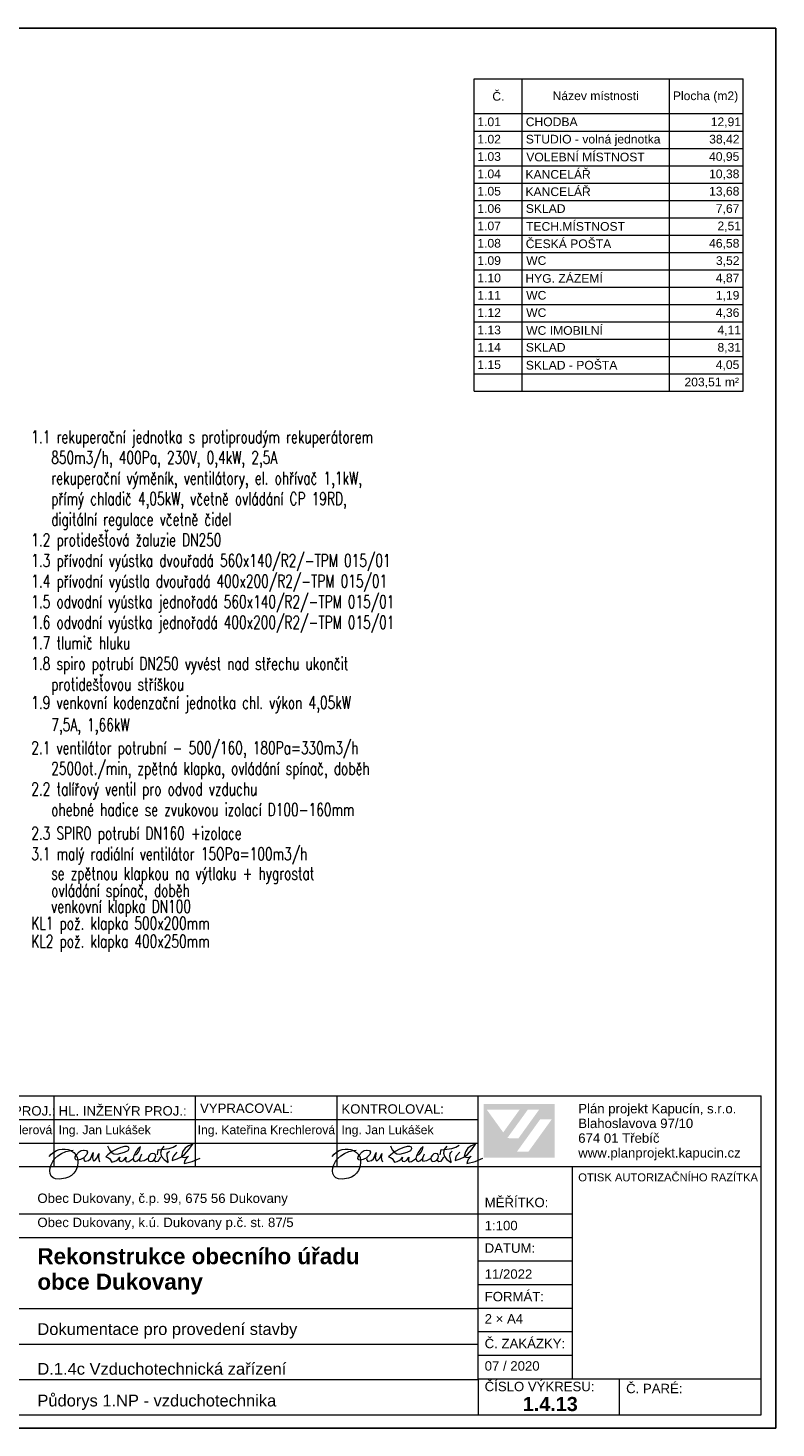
# Model space of a CAD drawing. Header units: millimetres. Extents: x 28262 to 240133, y -152087 to 56534.
# Tile 107 of 107: x 222662 to 238528, y -7545 to 22155. Entities that reach past the tile are written whole.
import ezdxf

# ---------------------------------------------------------------- set-up
doc = ezdxf.new("R2010")
doc.units = ezdxf.units.MM
doc.header["$MEASUREMENT"] = 0
doc.layers.get('0').update_dxf_attribs({"lineweight": 9})
for name, color, linetype, lineweight in [('--písmo', 7, 'Continuous', 25), ('--tabulka', 7, 'Continuous', 20), ('--VZT_POPIS', 7, 'Continuous', 25), ('1_POHLED ZÁPADNÍ_2_0', 7, 'Continuous', 13)]:
    doc.layers.add(name, color=color, linetype=linetype, lineweight=lineweight)
doc.styles.add('GENERATED_STYLE_1', font='arial.ttf')
doc.styles.add('GENERATED_STYLE_2', font='arialbd.ttf')
doc.styles.add('GENEROVANÝ_STYL_1', font='arial.ttf')
doc.styles.add('styl6', font='romans.shx', dxfattribs={"width": 0.7, "height": 200})

msp = doc.modelspace()

# ---------------------------------------------------------------- hatches: boundary and pattern name
at = {"linetype": 'Continuous', "lineweight": 25}
h = msp.add_hatch(color=1, dxfattribs=at)
h.paths.add_polyline_path([(232325, -671), (233833, -671), (233833, -1809), (232325, -1809)])
h.paths.add_polyline_path([(232394, -792), (232742, -1274), (233089, -793)], flags=0)
h.paths.add_polyline_path([(233504, -791), (233264, -791), (232827, -1396), (233067, -1397)], flags=0)
h.paths.add_polyline_path([(233772, -996), (233527, -996), (233034, -1681), (233278, -1681)], flags=0)

# ---------------------------------------------------------------- linework, layer by layer
at = {"layer": '--písmo'}
for p, q in [((238528, 22155), (196528, 22155)), ((238528, -7545), (238528, 22155)), ((196528, -7545), (238528, -7545))]:
    msp.add_line(p, q, dxfattribs=at)
at = {"layer": '--tabulka', "linetype": 'Continuous'}
for p, q in [((220211, -500), (238211, -500)), ((223211, -500), (223211, -2000)), ((226211, -500), (226211, -2000)), ((229211, -500), (229211, -2000)), ((232211, -6500), (232211, -500)), ((238211, -6500), (238211, -500)), ((220211, -1000), (223211, -1000)), ((223211, -1000), (232211, -1000)), ((220211, -1500), (232211, -1500)), ((220211, -2000), (238211, -2000)), ((234211, -6500), (234211, -2000)), ((220211, -3000), (234211, -3000)), ((220211, -3500), (234211, -3500)), ((232211, -4000), (234211, -4000)), ((232211, -4500), (234211, -4500)), ((232211, -5017), (220211, -5017)), ((232211, -5000), (234211, -5000)), ((232211, -5500), (234211, -5500)), ((220211, -5767), (232211, -5767)), ((232211, -6000), (234211, -6000)), ((220211, -6517), (232211, -6517)), ((232211, -6500), (238211, -6500)), ((232211, -6500), (232211, -7267)), ((235211, -7267), (235211, -6500)), ((238211, -7267), (238211, -6500)), ((220211, -7267), (232211, -7267)), ((232211, -7267), (238211, -7267))]:
    msp.add_line(p, q, dxfattribs=at)
at = {"layer": '--tabulka', "linetype": 'Continuous', "flags": 128}
for points in [[(223113, -1788), (223156, -1734), (223207, -1692), (223264, -1660), (223325, -1639), (223388, -1628), (223451, -1627), (223511, -1637), (223568, -1656)], [(223247, -2258), (223193, -2237), (223154, -2200), (223131, -2149), (223123, -2089), (223130, -2026), (223151, -1960), (223186, -1894), (223234, -1830), (223297, -1772), (223373, -1721), (223464, -1682), (223568, -1656)], [(223568, -1656), (223623, -1650)], [(223568, -1656), (223633, -1697), (223683, -1754), (223706, -1803), (223718, -1861)], [(223718, -1861), (223678, -1854), (223661, -1831), (223664, -1795), (223683, -1754)], [(223683, -1754), (223748, -1685), (223791, -1660), (223839, -1649)], [(223839, -1649), (223853, -1648), (223905, -1659), (223927, -1691), (223911, -1741), (223851, -1807)], [(223987, -1836), (224047, -1702)], [(224047, -1702), (224029, -1814), (224044, -1871), (224059, -1879), (224078, -1873), (224122, -1823), (224164, -1720)], [(224164, -1720), (224156, -1799), (224162, -1852), (224179, -1896)], [(224428, -1694), (224356, -1747), (224310, -1795)], [(224348, -1562), (224387, -1641), (224428, -1694)], [(224449, -1681), (224428, -1694)], [(224428, -1694), (224485, -1731), (224550, -1738), (224708, -1695)], [(224633, -1592), (224544, -1628), (224449, -1681)], [(224708, -1695), (224783, -1655), (224807, -1614), (224796, -1590), (224762, -1576), (224708, -1576), (224633, -1592)], [(224940, -1698), (224906, -1768), (224890, -1831)], [(224922, -1757), (224967, -1735), (225005, -1691), (225033, -1637), (225045, -1582)], [(225045, -1582), (224988, -1632), (224940, -1698)], [(225068, -1736), (225033, -1823), (225030, -1861), (225037, -1887)], [(225348, -1731), (225307, -1718), (225270, -1728), (225239, -1754), (225217, -1790), (225208, -1829)], [(225331, -1862), (225360, -1821), (225370, -1778), (225365, -1751), (225348, -1731)], [(225407, -1751), (225425, -1640), (225443, -1641), (225491, -1639)], [(225491, -1639), (225473, -1713), (225494, -1783), (225549, -1849), (225635, -1911)], [(225491, -1639), (225655, -1613), (225740, -1585), (225808, -1542)], [(225546, -1564), (225491, -1639)], [(225635, -1911), (225638, -1890), (225612, -1776), (225616, -1722), (225631, -1697), (225661, -1674)], [(225820, -1694), (225746, -1779), (225728, -1823), (225722, -1869)], [(225992, -1608), (225942, -1684), (225916, -1786)], [(225920, -1789), (225982, -1740)], [(225920, -1789), (225974, -1806), (226017, -1798), (226063, -1779)], [(225982, -1740), (226075, -1638), (226155, -1524)], [(226155, -1524), (226064, -1556), (225992, -1608)], [(226063, -1779), (226000, -1846)], [(229113, -1788), (229156, -1734), (229207, -1692), (229264, -1660), (229325, -1639), (229388, -1628), (229451, -1627), (229511, -1637), (229568, -1656)], [(229247, -2258), (229193, -2237), (229154, -2200), (229131, -2149), (229123, -2089), (229130, -2026), (229151, -1960), (229186, -1894), (229234, -1830), (229297, -1772), (229373, -1721), (229464, -1682), (229568, -1656)], [(229568, -1656), (229623, -1650)], [(229568, -1656), (229633, -1697), (229683, -1754), (229706, -1803), (229718, -1861)], [(229718, -1861), (229678, -1854), (229661, -1831), (229664, -1795), (229683, -1754)], [(229683, -1754), (229748, -1685), (229791, -1660), (229839, -1649)], [(229839, -1649), (229853, -1648), (229905, -1659), (229927, -1691), (229911, -1741), (229851, -1807)], [(229987, -1836), (230047, -1702)], [(230047, -1702), (230029, -1814), (230044, -1871), (230059, -1879), (230078, -1873), (230122, -1823), (230164, -1720)], [(230164, -1720), (230156, -1799), (230162, -1852), (230179, -1896)], [(230428, -1694), (230356, -1747), (230310, -1795)], [(230348, -1562), (230387, -1641), (230428, -1694)], [(230449, -1681), (230428, -1694)], [(230428, -1694), (230485, -1731), (230550, -1738), (230708, -1695)], [(230633, -1592), (230544, -1628), (230449, -1681)], [(230708, -1695), (230783, -1655), (230807, -1614), (230796, -1590), (230762, -1576), (230708, -1576), (230633, -1592)], [(230940, -1698), (230906, -1768), (230890, -1831)], [(230922, -1757), (230967, -1735), (231005, -1691), (231033, -1637), (231045, -1582)], [(231045, -1582), (230988, -1632), (230940, -1698)], [(231068, -1736), (231033, -1823), (231030, -1861), (231037, -1887)], [(231348, -1731), (231307, -1718), (231270, -1728), (231239, -1754), (231217, -1790), (231208, -1829)], [(231331, -1862), (231360, -1821), (231370, -1778), (231365, -1751), (231348, -1731)], [(231407, -1751), (231425, -1640), (231443, -1641), (231491, -1639)], [(231491, -1639), (231473, -1713), (231494, -1783), (231549, -1849), (231635, -1911)], [(231491, -1639), (231655, -1613), (231740, -1585), (231808, -1542)], [(231546, -1564), (231491, -1639)], [(231635, -1911), (231638, -1890), (231612, -1776), (231616, -1722), (231631, -1697), (231661, -1674)], [(231820, -1694), (231746, -1779), (231728, -1823), (231722, -1869)], [(231992, -1608), (231942, -1684), (231916, -1786)], [(231920, -1789), (231982, -1740)], [(231920, -1789), (231974, -1806), (232017, -1798), (232063, -1779)], [(231982, -1740), (232075, -1638), (232155, -1524)], [(232155, -1524), (232064, -1556), (231992, -1608)], [(232063, -1779), (232000, -1846)], [(223718, -1923), (223703, -2008), (223673, -2081), (223632, -2140), (223581, -2187), (223523, -2222), (223460, -2247), (223330, -2266), (223247, -2258)], [(223847, -1814), (223772, -1848), (223718, -1861)], [(223718, -1861), (223718, -1923)], [(223847, -1814), (223845, -1832), (223853, -1868), (223864, -1881), (223881, -1884)], [(223851, -1807), (223847, -1814)], [(223851, -1813), (223847, -1814)], [(223881, -1884), (223948, -1869), (223987, -1836)], [(224310, -1795), (224353, -1806), (224387, -1828)], [(224387, -1828), (224438, -1902)], [(224438, -1902), (224491, -1890), (224537, -1870)], [(224537, -1870), (224576, -1840), (224608, -1801)], [(224608, -1801), (224591, -1852), (224607, -1885), (224647, -1890), (224696, -1862), (224741, -1799)], [(224741, -1799), (224731, -1858), (224736, -1885), (224751, -1897), (224798, -1888), (224882, -1833)], [(224890, -1831), (224908, -1875), (224935, -1888), (224975, -1874), (225026, -1833)], [(225037, -1887), (225124, -1873)], [(225124, -1873), (225199, -1831)], [(225208, -1829), (225207, -1836), (225220, -1875), (225252, -1890), (225292, -1885), (225331, -1862)], [(225475, -1798), (225444, -1850), (225410, -1888), (225373, -1896), (225331, -1862)], [(225722, -1869), (225829, -1837), (225920, -1789)], [(225916, -1786), (225920, -1789)], [(225972, -1933), (226146, -1893), (226313, -1822)], [(226000, -1846), (225981, -1887), (225972, -1933)], [(229718, -1923), (229703, -2008), (229673, -2081), (229632, -2140), (229581, -2187), (229523, -2222), (229460, -2247), (229330, -2266), (229247, -2258)], [(229847, -1814), (229772, -1848), (229718, -1861)], [(229718, -1861), (229718, -1923)], [(229847, -1814), (229845, -1832), (229853, -1868), (229864, -1881), (229881, -1884)], [(229851, -1807), (229847, -1814)], [(229851, -1813), (229847, -1814)], [(229881, -1884), (229948, -1869), (229987, -1836)], [(230310, -1795), (230353, -1806), (230387, -1828)], [(230387, -1828), (230438, -1902)], [(230438, -1902), (230491, -1890), (230537, -1870)], [(230537, -1870), (230576, -1840), (230608, -1801)], [(230608, -1801), (230591, -1852), (230607, -1885), (230647, -1890), (230696, -1862), (230741, -1799)], [(230741, -1799), (230731, -1858), (230736, -1885), (230751, -1897), (230798, -1888), (230882, -1833)], [(230890, -1831), (230908, -1875), (230935, -1888), (230975, -1874), (231026, -1833)], [(231037, -1887), (231124, -1873)], [(231124, -1873), (231199, -1831)], [(231208, -1829), (231207, -1836), (231220, -1875), (231252, -1890), (231292, -1885), (231331, -1862)], [(231475, -1798), (231444, -1850), (231410, -1888), (231373, -1896), (231331, -1862)], [(231722, -1869), (231829, -1837), (231920, -1789)], [(231916, -1786), (231920, -1789)], [(231972, -1933), (232146, -1893), (232313, -1822)], [(232000, -1846), (231981, -1887), (231972, -1933)]]:
    msp.add_lwpolyline(points, dxfattribs=at)
at = {"layer": '1_POHLED ZÁPADNÍ_2_0', "linetype": 'Continuous'}
for p, q in [((232128, 21074), (237832, 21074)), ((232128, 20338), (232128, 21074)), ((233141, 20338), (233141, 21074)), ((236268, 20338), (236268, 21074)), ((237832, 20338), (237832, 21074)), ((232128, 20338), (233141, 20338)), ((232128, 19970), (232128, 20338)), ((233141, 20338), (236268, 20338)), ((233141, 19970), (233141, 20338)), ((236268, 20338), (237832, 20338)), ((236268, 19970), (236268, 20338)), ((237832, 19970), (237832, 20338)), ((232128, 19970), (233141, 19970)), ((232128, 19602), (232128, 19970)), ((233141, 19970), (236268, 19970)), ((233141, 19602), (233141, 19970)), ((236268, 19970), (237832, 19970)), ((236268, 19602), (236268, 19970)), ((237832, 19602), (237832, 19970)), ((232128, 19602), (233141, 19602)), ((232128, 19234), (232128, 19602)), ((233141, 19602), (236268, 19602)), ((233141, 19234), (233141, 19602)), ((236268, 19602), (237832, 19602)), ((236268, 19234), (236268, 19602)), ((237832, 19234), (237832, 19602)), ((232128, 19234), (233141, 19234)), ((232128, 18866), (232128, 19234)), ((233141, 19234), (236268, 19234)), ((233141, 18866), (233141, 19234)), ((236268, 19234), (237832, 19234)), ((236268, 18866), (236268, 19234)), ((237832, 18866), (237832, 19234)), ((232128, 18866), (233141, 18866)), ((232128, 18498), (232128, 18866)), ((233141, 18866), (236268, 18866)), ((233141, 18498), (233141, 18866)), ((236268, 18866), (237832, 18866)), ((236268, 18498), (236268, 18866)), ((237832, 18498), (237832, 18866)), ((232128, 18498), (233141, 18498)), ((232128, 18130), (232128, 18498)), ((233141, 18498), (236268, 18498)), ((233141, 18130), (233141, 18498)), ((236268, 18498), (237832, 18498)), ((236268, 18130), (236268, 18498)), ((237832, 18130), (237832, 18498)), ((232128, 18130), (233141, 18130)), ((232128, 17762), (232128, 18130)), ((233141, 18130), (236268, 18130)), ((233141, 17762), (233141, 18130)), ((236268, 18130), (237832, 18130)), ((236268, 17762), (236268, 18130)), ((237832, 17762), (237832, 18130)), ((232128, 17762), (233141, 17762)), ((232128, 17394), (232128, 17762)), ((233141, 17762), (236268, 17762)), ((233141, 17394), (233141, 17762)), ((236268, 17762), (237832, 17762)), ((236268, 17394), (236268, 17762)), ((237832, 17394), (237832, 17762)), ((232128, 17394), (233141, 17394)), ((232128, 17026), (232128, 17394)), ((233141, 17394), (236268, 17394)), ((233141, 17026), (233141, 17394)), ((236268, 17394), (237832, 17394)), ((236268, 17026), (236268, 17394)), ((237832, 17026), (237832, 17394)), ((232128, 17026), (233141, 17026)), ((232128, 16658), (232128, 17026)), ((233141, 17026), (236268, 17026)), ((233141, 16658), (233141, 17026)), ((236268, 17026), (237832, 17026)), ((236268, 16658), (236268, 17026)), ((237832, 16658), (237832, 17026)), ((232128, 16658), (233141, 16658)), ((232128, 16290), (232128, 16658)), ((233141, 16658), (236268, 16658)), ((233141, 16290), (233141, 16658)), ((236268, 16658), (237832, 16658)), ((236268, 16290), (236268, 16658)), ((237832, 16290), (237832, 16658)), ((232128, 16290), (233141, 16290)), ((232128, 15922), (232128, 16290)), ((233141, 16290), (236268, 16290)), ((233141, 15922), (233141, 16290)), ((236268, 16290), (237832, 16290)), ((236268, 15922), (236268, 16290)), ((237832, 15922), (237832, 16290)), ((232128, 15922), (233141, 15922)), ((232128, 15554), (232128, 15922)), ((233141, 15922), (236268, 15922)), ((233141, 15554), (233141, 15922)), ((236268, 15922), (237832, 15922)), ((236268, 15554), (236268, 15922)), ((237832, 15554), (237832, 15922)), ((232128, 15554), (233141, 15554)), ((232128, 15186), (232128, 15554)), ((233141, 15554), (236268, 15554)), ((233141, 15186), (233141, 15554)), ((236268, 15554), (237832, 15554)), ((236268, 15186), (236268, 15554)), ((237832, 15186), (237832, 15554)), ((232128, 15186), (233141, 15186)), ((232128, 14818), (232128, 15186)), ((233141, 15186), (236268, 15186)), ((233141, 14818), (233141, 15186)), ((236268, 15186), (237832, 15186)), ((236268, 14818), (236268, 15186)), ((237832, 14818), (237832, 15186)), ((232128, 14818), (233141, 14818)), ((232128, 14450), (232128, 14818)), ((233141, 14818), (236268, 14818)), ((233141, 14450), (233141, 14818)), ((236268, 14818), (237832, 14818)), ((236268, 14450), (236268, 14818)), ((237832, 14450), (237832, 14818)), ((232128, 14450), (233141, 14450)), ((233141, 14450), (236268, 14450)), ((236268, 14450), (237832, 14450))]:
    msp.add_line(p, q, dxfattribs=at)

# ---------------------------------------------------------------- texts
at = {"layer": '--tabulka', "linetype": 'Continuous'}
for s, insert, char_height, attachment_point, style in [('\\A1;{\\fArial|b0|i0|c238|p38;ZODPOVĚDNÝ PROJ.:}', (220311, -920), 200, 7, 'GENERATED_STYLE_1'), ('\\A1;{\\fArial|b0|i0|c238|p38;HL. INŽENÝR PROJ.:}', (223311, -920), 200, 7, 'GENERATED_STYLE_1'), ('\\A1;{\\fArial|b0|i0|c238|p38;VYPRACOVAL:}', (226311, -864), 200, 7, 'GENERATED_STYLE_1'), ('\\A1;{\\fArial|b0|i0|c238|p38;KONTROLOVAL:}', (229311, -880), 200, 7, 'GENERATED_STYLE_1'), ('\\A1;Ing. Kateřina Krechlerová', (220260, -1247), 185, 4, 'GENERATED_STYLE_1'), ('\\A1;{\\fArial|b0|i0|c238|p38;Ing. Jan Lukášek}', (223311, -1247), 185, 4, 'GENERATED_STYLE_1'), ('\\A1;Ing. Kateřina Krechlerová', (226260, -1247), 185, 4, 'GENERATED_STYLE_1'), ('\\A1;{\\fArial|b0|i0|c238|p38;Ing. Jan Lukášek}', (229311, -1247), 185, 4, 'GENERATED_STYLE_1'), ('\\A1;{\\fArial|b0|i0|c238|p38;OTISK AUTORIZAČNÍHO RAZÍTKA}', (234333, -2229), 170, 4, 'GENERATED_STYLE_1'), ('\\A1;Obec Dukovany, č.p. 99, 675 56 Dukovany', (222861, -2701), 200, 4, 'GENERATED_STYLE_1'), ('\\A1;{\\fArial|b0|i0|c238|p38;MĚŘÍTKO:}', (232349, -2762), 200, 4, 'GENERATED_STYLE_1'), ('\\A1;Obec Dukovany, k.ú. Dukovany p.č. st. 87/5', (222861, -3213), 200, 4, 'GENERATED_STYLE_1'), ('\\A1;{\\fArial|b0|i0|c238|p38;1:100}', (232349, -3353), 200, 7, 'GENERATED_STYLE_1'), ('\\A1;{\\fArial|b0|i0|c238|p38;DATUM:}', (232349, -3730), 200, 4, 'GENERATED_STYLE_1'), ('\\A1;11/2022', (232349, -4281), 200, 4, 'GENERATED_STYLE_1'), ('\\A1;{\\fArial|b0|i0|c238|p38;FORMÁT:}', (232349, -4758), 200, 4, 'GENERATED_STYLE_1'), ('\\A1;Dokumentace pro provedení stavby', (222861, -5484), 250, 4, 'GENERATED_STYLE_1'), ('\\A1;2 × A4', (232349, -5229), 200, 4, 'GENERATED_STYLE_1'), ('\\A1;{\\fArial|b0|i0|c238|p38;Č. ZAKÁZKY:}', (232349, -5754), 200, 4, 'GENERATED_STYLE_1'), ('\\A1;D.1.4c Vzduchotechnická zařízení', (222861, -6418), 250, 7, 'GENERATED_STYLE_1'), ('\\A1;07 / 2020', (232349, -6229), 200, 4, 'GENERATED_STYLE_1'), ('\\A1;{\\fArial|b0|i0|c238|p38;ČÍSLO VÝKRESU:}', (232349, -6666), 200, 4, 'GENERATED_STYLE_1'), ('\\A1;{\\fArial|b0|i0|c238|p38;Č. PARÉ:}', (235349, -6708), 200, 4, 'GENERATED_STYLE_1'), ('\\A1;Půdorys 1.NP - vzduchotechnika', (222861, -7163), 250, 7, 'GENERATED_STYLE_1'), ('\\A1;1.4.13', (233158, -7038), 300, 4, 'GENERATED_STYLE_2')]:
    msp.add_mtext(s, dxfattribs=dict(at, insert=insert, char_height=char_height, attachment_point=attachment_point, style=style))
at = {"layer": '--tabulka', "linetype": 'Continuous', "insert": (234333, -1867), "char_height": 200, "width": 3813.93, "attachment_point": 7, "line_spacing_factor": 0.937047, "style": 'GENERATED_STYLE_1'}
msp.add_mtext('\\A1;{\\fArial|b0|i0|c238|p38;Plán projekt Kapucín, s.r.o.\\P\\fArial|b0|i0|c238|p38;Blahoslavova 97/10\\P\\fArial|b0|i0|c238|p38;674 01 Třebíč\\P\\fArial|b0|i0|c238|p38;www.planprojekt.kapucin.cz}', dxfattribs=at)
at = {"layer": '--tabulka', "linetype": 'Continuous', "char_height": 340, "width": 8865.15, "attachment_point": 1, "style": 'GENERATED_STYLE_2'}
for s, insert in [('\\A1;Rekonstrukce obecního úřadu', (222861, -3730)), ('\\A1;obce Dukovany', (222861, -4271))]:
    msp.add_mtext(s, dxfattribs=dict(at, insert=insert))
at = {"layer": '--VZT_POPIS', "style": 'styl6', "width": 0.7}
for s, p in [('1.1 rekuperační jednotka s protiproudým rekuperátorem ', (222731, 13346)), ('   850m3/h, 400Pa, 230V, 0,4kW, 2,5A', (222731, 12909)), ('   rekuperační výměník, ventilátory, el. ohřívač 1,1kW,', (222731, 12472)), ('   přímý chladič 4,05kW, včetně ovládání CP 19RD,', (222731, 12035)), ('   digitální regulace včetně čidel', (222731, 11598)), ('1.2 protidešťová žaluzie DN250', (222731, 11161)), ('1.3 přívodní vyústka dvouřadá 560x140/R2/-TPM 015/01', (222731, 10723)), ('1.4 přívodní vyústla dvouřadá 400x200/R2/-TPM 015/01', (222731, 10286)), ('1.5 odvodní vyústka jednořadá 560x140/R2/-TPM 015/01', (222731, 9849)), ('1.6 odvodní vyústka jednořadá 400x200/R2/-TPM 015/01', (222731, 9412)), ('1.7 tlumič hluku', (222731, 8975)), ('1.8 spiro potrubí DN250 vyvést nad střechu ukončit', (222731, 8538)), ('   protidešťovou stříškou', (222731, 8101)), ('1.9 venkovní kodenzační jednotka chl. výkon 4,05kW', (222731, 7710)), ('   7,5A, 1,66kW', (222731, 7240)), ('2.1 ventilátor potrubní - 500/160, 180Pa=330m3/h', (222731, 6750)), ('   2500ot./min, zpětná klapka, ovládání spínač, doběh', (222731, 6313)), ('2.2 talířový ventil pro odvod vzduchu', (222731, 5876)), ('   ohebné hadice se zvukovou izolací D100-160mm', (222731, 5439)), ('2.3 SPIRO potrubí DN160 +izolace', (222731, 4938)), ('3.1 malý radiální ventilátor 15OPa=100m3/h', (222731, 4501)), ('   se zpětnou klapkou na výtlaku + hygrostat', (222731, 4086)), ('   ovládání spínač, doběh', (222731, 3727)), ('   venkovní klapka DN100', (222731, 3386)), ('KL1 pož. klapka 500x200mm', (222731, 3029)), ('KL2 pož. klapka 400x250mm', (222731, 2646))]:
    msp.add_text(s, height=270, dxfattribs=at).set_placement(p)
at = {"layer": '1_POHLED ZÁPADNÍ_2_0', "style": 'GENEROVANÝ_STYL_1'}
for s, p in [('Č.', (232511, 20614)), ('Název místnosti', (233789, 20625)), ('Plocha (m2)', (236341, 20625)), ('1.01', (232193, 20073)), ('CHODBA', (233220, 20073)), ('12,91', (237144, 20073)), ('STUDIO - volná jednotka', (233221, 19705)), ('1.02', (232193, 19705)), ('38,42', (237111, 19705)), ('1.03', (232193, 19337)), ('VOLEBNÍ MÍSTNOST', (233231, 19326)), ('40,95', (237108, 19337)), ('1.04', (232193, 18969)), ('KANCELÁŘ', (233214, 18958)), ('10,38', (237109, 18969)), ('1.05', (232193, 18601)), ('KANCELÁŘ', (233214, 18590)), ('13,68', (237109, 18601)), ('1.06', (232193, 18233)), ('SKLAD', (233221, 18233)), ('7,67', (237252, 18233)), ('1.07', (232193, 17865)), ('TECH.MÍSTNOST', (233226, 17854)), ('2,51', (237287, 17865)), ('1.08', (232193, 17497)), ('ČESKÁ POŠTA', (233220, 17486)), ('46,58', (237109, 17497)), ('1.09', (232193, 17129)), ('WC', (233229, 17129)), ('3,52', (237254, 17129)), ('1.10', (232193, 16761)), ('HYG. ZÁZEMÍ', (233212, 16750)), ('4,87', (237252, 16761)), ('1.11', (232193, 16393)), ('WC', (233229, 16393)), ('1,19', (237252, 16393)), ('1.12', (232193, 16025)), ('WC', (233229, 16025)), ('4,36', (237252, 16025)), ('1.13', (232193, 15657)), ('WC IMOBILNÍ', (233229, 15646)), ('4,11', (237287, 15657)), ('1.14', (232193, 15289)), ('SKLAD', (233221, 15289)), ('8,31', (237287, 15289)), ('1.15', (232193, 14921)), ('SKLAD - POŠTA', (233221, 14910)), ('4,05', (237251, 14921)), ('203,51 m²', (236587, 14553))]:
    msp.add_text(s, height=184, dxfattribs=at).set_placement(p)

doc.saveas('drawing.dxf')
